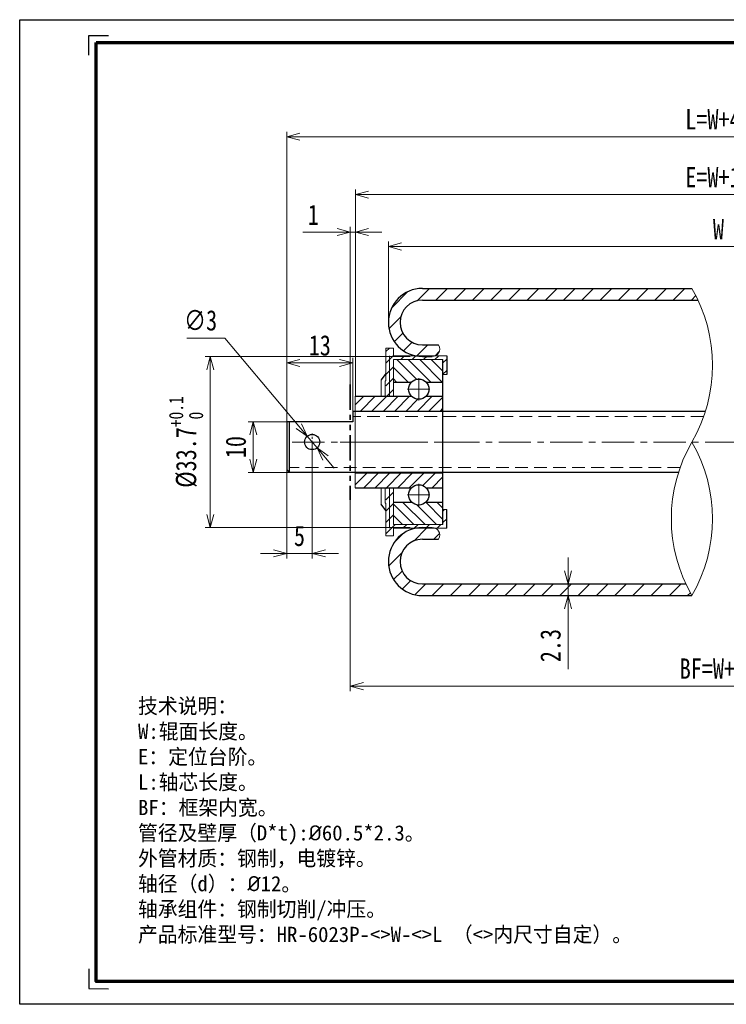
# Model space of a CAD drawing. Header units: millimetres. Extents: x 6151 to 6423, y -909 to -715.
# Tile 1 of 2: x 6151 to 6290, y -909 to -715. Entities that reach past the tile are written whole.
import ezdxf

# ---------------------------------------------------------------- set-up
doc = ezdxf.new("R2010")
doc.units = ezdxf.units.MM
for name, pattern in [('CENTER', [50.8, 31.75, -6.35, 6.35, -6.35]), ('DASHED', [0.75, 0.5, -0.25]), ('PHANTOM', [2.5, 1.25, -0.25, 0.25, -0.25, 0.25, -0.25])]:
    doc.linetypes.add(name, pattern=pattern)
for name, color, linetype, lineweight in [('3中心线层', 1, 'CENTER', 5), ('4虚线层', 6, 'DASHED', 5), ('5剖面线层', 2, 'Continuous', 5), ('6文字层', 31, 'Continuous', 35), ('7标注层', 4, 'Continuous', 5), ('9双点划线层', 6, 'PHANTOM', 35)]:
    doc.layers.add(name, color=color, linetype=linetype, lineweight=lineweight)
doc.layers.add('chicun', color=7, linetype='Continuous')
doc.styles.add('样式 1', font='txt', dxfattribs={"width": 0.8})
doc.dimstyles.new('副本 (2) 0_GBDIM', dxfattribs={"dimscale": 20, "dimtxt": 0.2, "dimasz": 0.13, "dimexe": 0.05, "dimexo": 0, "dimgap": 0.07, "dimtad": 1, "dimdec": 3, "dimdsep": 46, "dimtxsty": '样式 1', "dimblk": 'OPEN30', "dimcen": 2.5, "dimclrd": 177, "dimclre": 177, "dimclrt": 3, "dimadec": 4, "dimazin": 2, "dimtfac": 0.714286, "dimtdec": 3, "dimtmove": 0, "dimatfit": 3, "dimldrblk": 'OPEN30', "dimfxl": 0, "dimtolj": 1, "dimtzin": 0, "dimlwd": 9, "dimlwe": 9, "dimarcsym": 0})
doc.dimstyles.new('副本 (2) 0_GBDIM标准', dxfattribs={"dimscale": 20, "dimtxt": 0.2, "dimasz": 0.13, "dimexe": 0.05, "dimexo": 0, "dimgap": 0.07, "dimtad": 1, "dimtoh": 1, "dimdec": 3, "dimdsep": 46, "dimtxsty": '样式 1', "dimblk": 'OPEN30', "dimcen": 2.5, "dimclrd": 177, "dimclre": 177, "dimclrt": 3, "dimadec": 4, "dimazin": 2, "dimtfac": 0.714286, "dimtdec": 3, "dimtmove": 0, "dimatfit": 3, "dimldrblk": 'OPEN30', "dimfxl": 0, "dimtolj": 1, "dimtzin": 0, "dimlwd": 9, "dimlwe": 9, "dimarcsym": 0})
pattern_1 = [(45, (10274.5536, 23299.194), (-1.12253202, 1.12253202), [])]

# ---------------------------------------------------------------- blocks, each defined once
blk = doc.blocks.new('_OPEN30')
at = {"color": 0, "linetype": 'ByBlock'}
for p, q in [((-1, 0.268), (0, 0)), ((0, 0), (-1, -0.268)), ((0, 0), (-1, 0))]:
    blk.add_line(p, q, dxfattribs=at)
blk = doc.blocks.new('*D1405')
at = {"layer": '7标注层', "color": 177, "lineweight": 9}
for p, q in [((6216.02, -787), (6216.02, -755.99)), ((6217.02, -789.36), (6217.02, -755.99)), ((6213.42, -756.99), (6206.68, -756.99)), ((6217.02, -756.99), (6216.02, -756.99)), ((6219.62, -756.99), (6222.22, -756.99))]:
    blk.add_line(p, q, dxfattribs=at)
at = {"layer": 'Defpoints', "color": 0}
for p in [(6216.02, -756.99), (6216.02, -787), (6217.02, -789.36)]:
    blk.add_point(p, dxfattribs=at)
at = {"layer": '7标注层', "color": 177, "linetype": 'ByBlock', "lineweight": 9, "xscale": 2.6, "yscale": 2.6, "zscale": 2.6}
blk.add_blockref('_OPEN30', (6216.02, -756.99), dxfattribs=at)
at = {"layer": '7标注层', "color": 177, "linetype": 'ByBlock', "lineweight": 9, "xscale": 2.6, "yscale": 2.6, "zscale": 2.6, "rotation": 180}
blk.add_blockref('_OPEN30', (6217.02, -756.99), dxfattribs=at)
at = {"layer": '7标注层', "color": 3, "insert": (6208.75, -753.59), "char_height": 4, "attachment_point": 5, "style": '样式 1', "bg_fill": 3, "box_fill_scale": 1.1, "bg_fill_color": 256, "bg_fill_true_color": 13158600, "bg_fill_transparency": 0}
blk.add_mtext('\\A1;1', dxfattribs=at)
blk = doc.blocks.new('*D1406')
at = {"layer": '7标注层', "color": 177, "lineweight": 9}
for p, q in [((6216.02, -809.72), (6216.02, -847.45)), ((6361.02, -809.72), (6361.02, -847.45)), ((6218.62, -846.45), (6358.42, -846.45))]:
    blk.add_line(p, q, dxfattribs=at)
at = {"layer": 'Defpoints', "color": 0}
for p in [(6216.02, -809.72), (6361.02, -809.72), (6361.02, -846.45)]:
    blk.add_point(p, dxfattribs=at)
at = {"layer": '7标注层', "color": 177, "linetype": 'ByBlock', "lineweight": 9, "xscale": 2.6, "yscale": 2.6, "zscale": 2.6, "rotation": 180}
blk.add_blockref('_OPEN30', (6216.02, -846.45), dxfattribs=at)
at = {"layer": '7标注层', "color": 177, "linetype": 'ByBlock', "lineweight": 9, "xscale": 2.6, "yscale": 2.6, "zscale": 2.6}
blk.add_blockref('_OPEN30', (6361.02, -846.45), dxfattribs=at)
at = {"layer": '7标注层', "color": 3, "insert": (6288.52, -843.03), "char_height": 4, "attachment_point": 5, "style": '样式 1', "bg_fill": 3, "box_fill_scale": 1.1, "bg_fill_color": 256, "bg_fill_true_color": 13158600, "bg_fill_transparency": 0}
blk.add_mtext('\\A1;BF=W+15', dxfattribs=at)
blk = doc.blocks.new('HL')
for p, q in [((2042.8, -3524.5), (2042.8, -3477.7)), ((2042.8, -3477.7), (2089.7, -3477.7)), ((2042.8, -5699.4), (2042.8, -5746.2)), ((2042.8, -5746.2), (2089.7, -5746.3))]:
    blk.add_line(p, q)
blk.add_lwpolyline([(1878.2, -3440.4), (5161, -3440.4), (5161, -5783.5), (1878.2, -5783.5)], close=True)
at = {"lineweight": 70}
blk.add_lwpolyline([(2060, -3494.9), (5106.6, -3494.9), (5106.6, -5729.1), (2060, -5729.1)], close=True, dxfattribs=at)
blk = doc.blocks.new('图框')
at = {"xscale": 0.1181349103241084, "yscale": 0.1181349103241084, "zscale": 0.1181349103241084}
blk.add_blockref('HL', (2791.34, -442.32), dxfattribs=at)
for tag, p, height in [('表面处理', (3259.08, -1086.97), 2), ('材料', (3315.13, -1091.39), 3.5), ('名称', (3345.85, -1102.73), 4), ('所属装配图', (3322.63, -1101.35), 1.8), ('设计', (3258.51, -1105.48), 2), ('数量', (3317.91, -1112.18), 3), ('重量', (3326.75, -1111.84), 2), ('图号', (3346.16, -1114.67), 4), ('比列', (3337.29, -1117.5), 1.8), ('日期', (3282.35, -1117.89), 1.8)]:
    blk.add_attdef(tag, p, '', height=height)
blk = doc.blocks.new('*D1407')
at = {"layer": '7标注层', "color": 177, "lineweight": 9}
for p, q in [((6183.84, -777.88), (6191.31, -777.88)), ((6205.88, -795.22), (6191.31, -777.88)), ((6209.48, -799.51), (6207.55, -797.21)), ((6211.15, -801.5), (6212.83, -803.49))]:
    blk.add_line(p, q, dxfattribs=at)
at = {"layer": 'Defpoints', "color": 0}
for p in [(6207.55, -797.21), (6209.48, -799.51)]:
    blk.add_point(p, dxfattribs=at)
at = {"layer": '7标注层', "color": 177, "linetype": 'ByBlock', "lineweight": 9, "xscale": 2.6, "yscale": 2.6, "zscale": 2.6}
for p, rotation in [((6207.55, -797.21), 310.0335656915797), ((6209.48, -799.51), 130.0335656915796)]:
    blk.add_blockref('_OPEN30', p, dxfattribs=dict(at, rotation=rotation))
at = {"layer": '7标注层', "color": 3, "insert": (6186.54, -774.42), "char_height": 4, "attachment_point": 5, "style": '样式 1', "bg_fill": 3, "box_fill_scale": 1.1, "bg_fill_color": 256, "bg_fill_true_color": 13158600, "bg_fill_transparency": 0}
blk.add_mtext('\\A1;∅3', dxfattribs=at)
blk = doc.blocks.new('*D1408')
at = {"layer": '7标注层', "color": 177, "lineweight": 9}
for p, q in [((6203.52, -794.36), (6195.93, -794.36)), ((6196.93, -796.96), (6196.93, -801.76)), ((6204.02, -804.36), (6195.93, -804.36))]:
    blk.add_line(p, q, dxfattribs=at)
at = {"layer": 'Defpoints', "color": 0}
for p in [(6203.52, -794.36), (6196.93, -804.36), (6204.02, -804.36)]:
    blk.add_point(p, dxfattribs=at)
at = {"layer": '7标注层', "color": 177, "linetype": 'ByBlock', "lineweight": 9, "xscale": 2.6, "yscale": 2.6, "zscale": 2.6}
for p, rotation in [((6196.93, -794.36), 90), ((6196.93, -804.36), 270)]:
    blk.add_blockref('_OPEN30', p, dxfattribs=dict(at, rotation=rotation))
at = {"layer": '7标注层', "color": 3, "insert": (6193.5, -799.36), "char_height": 4, "attachment_point": 5, "rotation": 90, "style": '样式 1', "bg_fill": 3, "box_fill_scale": 1.1, "bg_fill_color": 256, "bg_fill_true_color": 13158600, "bg_fill_transparency": 0}
blk.add_mtext('\\A1;10', dxfattribs=at)
blk = doc.blocks.new('*D1410')
at = {"layer": '7标注层', "color": 177, "lineweight": 9}
for p, q in [((6227.79, -781.51), (6187.45, -781.51)), ((6188.45, -784.11), (6188.45, -812.61)), ((6227.79, -815.21), (6187.45, -815.21))]:
    blk.add_line(p, q, dxfattribs=at)
at = {"layer": 'Defpoints', "color": 0}
for p in [(6227.79, -781.51), (6188.45, -815.21), (6227.79, -815.21)]:
    blk.add_point(p, dxfattribs=at)
at = {"layer": '7标注层', "color": 177, "linetype": 'ByBlock', "lineweight": 9, "xscale": 2.6, "yscale": 2.6, "zscale": 2.6}
for p, rotation in [((6188.45, -781.51), 90), ((6188.45, -815.21), 270)]:
    blk.add_blockref('_OPEN30', p, dxfattribs=dict(at, rotation=rotation))
at = {"layer": '7标注层', "color": 3, "insert": (6183.68, -798.36), "char_height": 4, "attachment_point": 5, "rotation": 90, "style": '样式 1', "bg_fill": 3, "box_fill_scale": 1.1, "bg_fill_color": 256, "bg_fill_true_color": 13158600, "bg_fill_transparency": 0}
blk.add_mtext('\\A1;%%c33.7{}{{\\H0.7x;{\\S+0.1^  0;}}{}}', dxfattribs=at)
blk = doc.blocks.new('*D1411')
at = {"layer": '7标注层', "color": 177, "lineweight": 9}
for p, q in [((6208.52, -798.36), (6208.52, -821.3)), ((6203.52, -803.86), (6203.52, -821.3)), ((6200.92, -820.3), (6198.32, -820.3)), ((6203.52, -820.3), (6208.52, -820.3)), ((6211.12, -820.3), (6213.72, -820.3))]:
    blk.add_line(p, q, dxfattribs=at)
at = {"layer": 'Defpoints', "color": 0}
for p in [(6208.52, -798.36), (6203.52, -803.86), (6208.52, -820.3)]:
    blk.add_point(p, dxfattribs=at)
at = {"layer": '7标注层', "color": 177, "linetype": 'ByBlock', "lineweight": 9, "xscale": 2.6, "yscale": 2.6, "zscale": 2.6}
blk.add_blockref('_OPEN30', (6203.52, -820.3), dxfattribs=at)
at = {"layer": '7标注层', "color": 177, "linetype": 'ByBlock', "lineweight": 9, "xscale": 2.6, "yscale": 2.6, "zscale": 2.6, "rotation": 180}
blk.add_blockref('_OPEN30', (6208.52, -820.3), dxfattribs=at)
at = {"layer": '7标注层', "color": 3, "insert": (6206.02, -816.88), "char_height": 4, "attachment_point": 5, "style": '样式 1', "bg_fill": 3, "box_fill_scale": 1.1, "bg_fill_color": 256, "bg_fill_true_color": 13158600, "bg_fill_transparency": 0}
blk.add_mtext('\\A1;5', dxfattribs=at)
blk = doc.blocks.new('*D1412')
at = {"layer": '7标注层', "color": 177, "lineweight": 9}
for p, q in [((6203.52, -794.36), (6203.52, -781.77)), ((6213.92, -782.77), (6206.12, -782.77)), ((6216.52, -792.36), (6216.52, -781.77))]:
    blk.add_line(p, q, dxfattribs=at)
at = {"layer": 'Defpoints', "color": 0}
for p in [(6203.52, -782.77), (6216.52, -792.36), (6203.52, -794.36)]:
    blk.add_point(p, dxfattribs=at)
at = {"layer": '7标注层', "color": 177, "linetype": 'ByBlock', "lineweight": 9, "xscale": 2.6, "yscale": 2.6, "zscale": 2.6, "rotation": 180}
blk.add_blockref('_OPEN30', (6203.52, -782.77), dxfattribs=at)
at = {"layer": '7标注层', "color": 177, "linetype": 'ByBlock', "lineweight": 9, "xscale": 2.6, "yscale": 2.6, "zscale": 2.6}
blk.add_blockref('_OPEN30', (6216.52, -782.77), dxfattribs=at)
at = {"layer": '7标注层', "color": 3, "insert": (6210.02, -779.34), "char_height": 4, "attachment_point": 5, "style": '样式 1', "bg_fill": 3, "box_fill_scale": 1.1, "bg_fill_color": 256, "bg_fill_true_color": 13158600, "bg_fill_transparency": 0}
blk.add_mtext('\\A1;13', dxfattribs=at)
blk = doc.blocks.new('*D1413')
at = {"layer": '7标注层', "color": 177, "lineweight": 9}
for p, q in [((6258.9, -823.71), (6258.9, -821.11)), ((6256.16, -826.31), (6259.9, -826.31)), ((6258.9, -826.31), (6258.9, -828.61)), ((6256.76, -828.61), (6259.9, -828.61)), ((6258.9, -831.21), (6258.9, -843.1))]:
    blk.add_line(p, q, dxfattribs=at)
at = {"layer": 'Defpoints', "color": 0}
for p in [(6256.16, -826.31), (6256.76, -828.61), (6258.9, -828.61)]:
    blk.add_point(p, dxfattribs=at)
at = {"layer": '7标注层', "color": 177, "linetype": 'ByBlock', "lineweight": 9, "xscale": 2.6, "yscale": 2.6, "zscale": 2.6}
for p, rotation in [((6258.9, -826.31), 270), ((6258.9, -828.61), 90)]:
    blk.add_blockref('_OPEN30', p, dxfattribs=dict(at, rotation=rotation))
at = {"layer": '7标注层', "color": 3, "insert": (6255.47, -838.46), "char_height": 4, "attachment_point": 5, "rotation": 90, "style": '样式 1', "bg_fill": 3, "box_fill_scale": 1.1, "bg_fill_color": 256, "bg_fill_true_color": 13158600, "bg_fill_transparency": 0}
blk.add_mtext('\\A1;2.3', dxfattribs=at)
blk = doc.blocks.new('*D1415')
at = {"layer": '7标注层', "color": 177, "lineweight": 9}
for p, q in [((6203.52, -794.36), (6203.52, -737.23)), ((6206.12, -738.23), (6370.92, -738.23)), ((6373.52, -792.86), (6373.52, -737.23))]:
    blk.add_line(p, q, dxfattribs=at)
at = {"layer": 'Defpoints', "color": 0}
for p in [(6373.52, -738.23), (6373.52, -792.86), (6203.52, -794.36)]:
    blk.add_point(p, dxfattribs=at)
at = {"layer": '7标注层', "color": 177, "linetype": 'ByBlock', "lineweight": 9, "xscale": 2.6, "yscale": 2.6, "zscale": 2.6, "rotation": 180}
blk.add_blockref('_OPEN30', (6203.52, -738.23), dxfattribs=at)
at = {"layer": '7标注层', "color": 177, "linetype": 'ByBlock', "lineweight": 9, "xscale": 2.6, "yscale": 2.6, "zscale": 2.6}
blk.add_blockref('_OPEN30', (6373.52, -738.23), dxfattribs=at)
at = {"layer": '7标注层', "color": 3, "insert": (6288.52, -734.81), "char_height": 4, "attachment_point": 5, "style": '样式 1', "bg_fill": 3, "box_fill_scale": 1.1, "bg_fill_color": 256, "bg_fill_true_color": 13158600, "bg_fill_transparency": 0}
blk.add_mtext('\\A1;\\A1;L=W+40', dxfattribs=at)
blk = doc.blocks.new('*D1416')
at = {"layer": '7标注层', "color": 177, "lineweight": 9}
for p, q in [((6217.02, -789.36), (6217.02, -748.63)), ((6360.02, -790.86), (6360.02, -748.63)), ((6219.62, -749.63), (6357.42, -749.63))]:
    blk.add_line(p, q, dxfattribs=at)
at = {"layer": 'Defpoints', "color": 0}
for p in [(6360.02, -749.63), (6217.02, -789.36), (6360.02, -790.86)]:
    blk.add_point(p, dxfattribs=at)
at = {"layer": '7标注层', "color": 177, "linetype": 'ByBlock', "lineweight": 9, "xscale": 2.6, "yscale": 2.6, "zscale": 2.6, "rotation": 180}
blk.add_blockref('_OPEN30', (6217.02, -749.63), dxfattribs=at)
at = {"layer": '7标注层', "color": 177, "linetype": 'ByBlock', "lineweight": 9, "xscale": 2.6, "yscale": 2.6, "zscale": 2.6}
blk.add_blockref('_OPEN30', (6360.02, -749.63), dxfattribs=at)
at = {"layer": '7标注层', "color": 3, "insert": (6288.52, -746.21), "char_height": 4, "attachment_point": 5, "style": '样式 1', "bg_fill": 3, "box_fill_scale": 1.1, "bg_fill_color": 256, "bg_fill_true_color": 13158600, "bg_fill_transparency": 0}
blk.add_mtext('\\A1;\\A1;E=W+13', dxfattribs=at)
blk = doc.blocks.new('*D1417')
at = {"layer": '7标注层', "color": 177, "lineweight": 9}
for p, q in [((6223.52, -775.64), (6223.52, -758.84)), ((6350.92, -759.84), (6226.12, -759.84)), ((6353.52, -773.76), (6353.52, -758.84))]:
    blk.add_line(p, q, dxfattribs=at)
at = {"layer": 'Defpoints', "color": 0}
for p in [(6223.52, -759.84), (6353.52, -773.76), (6223.52, -775.64)]:
    blk.add_point(p, dxfattribs=at)
at = {"layer": '7标注层', "color": 177, "linetype": 'ByBlock', "lineweight": 9, "xscale": 2.6, "yscale": 2.6, "zscale": 2.6, "rotation": 180}
blk.add_blockref('_OPEN30', (6223.52, -759.84), dxfattribs=at)
at = {"layer": '7标注层', "color": 177, "linetype": 'ByBlock', "lineweight": 9, "xscale": 2.6, "yscale": 2.6, "zscale": 2.6}
blk.add_blockref('_OPEN30', (6353.52, -759.84), dxfattribs=at)
at = {"layer": '7标注层', "color": 3, "insert": (6288.52, -756.44), "char_height": 4, "attachment_point": 5, "style": '样式 1', "bg_fill": 3, "box_fill_scale": 1.1, "bg_fill_color": 256, "bg_fill_true_color": 13158600, "bg_fill_transparency": 0}
blk.add_mtext('\\A1;\\A1;W', dxfattribs=at)
blk = doc.blocks.new('A$C6ADA02FE')
at = {"ltscale": 10}
h = blk.add_hatch(dxfattribs=at)
h.set_pattern_fill('ANSI31', color=256, scale=0.5, style=0)
h.set_pattern_definition(pattern_1)
h.paths.add_polyline_path([(20.25, 34.75), (20.25, 31.8), (21, 31.8), (21, 35.5), (10.5, 35.5), (10.5, 37), (9, 37), (9, 27.5), (10.5, 27.5), (10.5, 34.75)])
h.paths.add_polyline_path([(10.5, 2.25), (10.5, 9.5), (9, 9.5), (9, 0), (10.5, 0), (10.5, 1.5), (21, 1.5), (21, 5.2), (20.25, 5.2), (20.25, 2.25)])
h = blk.add_hatch(dxfattribs=at)
h.set_pattern_fill('ANSI31', color=256, scale=0.5, angle=90, style=0)
h.set_pattern_definition([(135, (10274.5536, 23299.194), (-1.12253202, -1.12253202), [])])
h.paths.add_polyline_path([(16.92, 30.32), (20.25, 30.32), (20.25, 34.75), (10.5, 34.75), (10.5, 30.32), (14.08, 30.32, -0.416375)])
h.paths.add_polyline_path([(10.5, 6.68), (10.5, 2.25), (20, 2.25), (20.25, 2.25), (20.25, 6.68), (16.92, 6.68, -0.416375), (14.08, 6.68)])
h = blk.add_hatch(dxfattribs=at)
h.set_pattern_fill('ANSI31', color=256, scale=0.5, style=0)
h.set_pattern_definition(pattern_1)
h.paths.add_polyline_path([(3, 27.5), (3, 24.6), (20.25, 24.6), (20.25, 27.5), (16.92, 27.5, -0.416375), (14.08, 27.5)])
h.paths.add_polyline_path([(3, 12.4), (3, 9.5), (14.08, 9.5, -0.416375), (16.92, 9.5), (20.25, 9.5), (20.25, 12.4)])
at = {"linetype": 'ByBlock', "lineweight": 15}
for p, q in [((9, 37), (9, 30.63)), ((9.75, 35.5), (9.75, 27.5)), ((21, 35.5), (10.5, 35.5)), ((20.25, 34.75), (10.5, 34.75)), ((20, 34.75), (10.5, 34.75)), ((10.5, 34.75), (10.5, 27.5)), ((21, 31.8), (20.25, 31.8)), ((8.1, 30.75), (8.1, 27.5)), ((8.9, 30.49), (8.9, 27.5)), ((3, 27.5), (3, 18.5)), ((3, 9.5), (3, 18.5)), ((8.1, 6.25), (8.1, 9.5)), ((8.9, 6.51), (8.9, 9.5)), ((9.75, 1.5), (9.75, 9.5)), ((10.5, 2.25), (10.5, 9.5)), ((9, 0), (9, 6.37)), ((21, 5.2), (20.25, 5.2)), ((20.25, 2.25), (10.5, 2.25)), ((20, 2.25), (10.5, 2.25)), ((21, 1.5), (10.5, 1.5))]:
    blk.add_line(p, q, dxfattribs=at)
at = {"ltscale": 10}
for p, q in [((21, 35.5), (21, 31.8)), ((20.25, 2.25), (20.25, 34.75)), ((9, 32), (8.1, 30.75)), ((9, 30.63), (8.9, 30.49)), ((10.5, 30.32), (14.08, 30.32)), ((16.92, 30.32), (20.25, 30.32)), ((3, 27.5), (14.08, 27.5)), ((16.92, 27.5), (20.25, 27.5)), ((3, 24.6), (20.25, 24.6)), ((3, 12.4), (20.25, 12.4)), ((3, 9.5), (14.08, 9.5)), ((16.92, 9.5), (20.25, 9.5)), ((9, 5), (8.1, 6.25)), ((9, 6.37), (8.9, 6.51)), ((10.5, 6.68), (14.08, 6.68)), ((16.92, 6.68), (20.25, 6.68)), ((21, 1.5), (21, 5.2))]:
    blk.add_line(p, q, dxfattribs=at)
for centre in [(15.5, 28.91), (15.5, 8.09)]:
    blk.add_circle(centre, 2, dxfattribs=at)
at = {"layer": '3中心线层', "color": 1, "linetype": 'CENTER', "ltscale": 0.2032}
for p, q in [((15.5, 26.71), (15.5, 31.11)), ((13.3, 28.91), (17.7, 28.91)), ((15.5, 10.29), (15.5, 5.89)), ((13.3, 8.09), (17.7, 8.09))]:
    blk.add_line(p, q, dxfattribs=at)
at = {"layer": '3中心线层', "ltscale": 0.5}
blk.add_line((0, 18.5), (23.25, 18.5), dxfattribs=at)
at = {"layer": 'chicun', "linetype": 'ByBlock', "lineweight": 15}
for p, q in [((10.5, 37), (9, 37)), ((10.5, 37), (10.5, 35.5)), ((10.5, 0), (9, 0)), ((10.5, 0), (10.5, 1.5))]:
    blk.add_line(p, q, dxfattribs=at)

msp = doc.modelspace()

# ---------------------------------------------------------------- hatches: boundary and pattern name
at = {"layer": '5剖面线层'}
h = msp.add_hatch(dxfattribs=at)
h.set_pattern_fill('ANSI31', color=256, scale=0.8, style=0)
h.set_pattern_definition([(45, (-51.9735, 35.5358), (-1.7960512, 1.7960512), [])])
h.paths.add_polyline_path([(6232.7977, -781.3604, 0.41647891), (6233.4887, -779.3461), (6233.4217, -779.2104), (6230.2177, -779.2104, -1), (6230.2177, -770.4104), (6284.4937, -770.4104, 0.02144775), (6283.2942, -768.1104), (6230.2177, -768.1104, 0.89924303), (6228.8078, -781.3604)])
h.paths.add_polyline_path([(6228.8078, -815.3604, 0.89924303), (6230.2177, -828.6104), (6283.2942, -828.6104, -0.02144775), (6282.0947, -826.3104), (6230.2177, -826.3104, -1), (6230.2177, -817.5104), (6233.4217, -817.5104), (6233.4887, -817.3746, 0.41647891), (6232.7977, -815.3604)])

# ---------------------------------------------------------------- linework, layer by layer
for p, q in [((6285.9371, -792.3625), (6216.5177, -792.3625)), ((6216.5177, -792.3625), (6216.5177, -794.3625)), ((6216.5177, -794.3625), (6203.5177, -794.3625)), ((6203.5177, -794.3625), (6203.5177, -803.8625)), ((6204.0177, -794.3625), (6204.0177, -804.3625)), ((6203.5177, -803.8625), (6204.0177, -804.3625)), ((6280.6499, -804.3625), (6204.0177, -804.3625))]:
    msp.add_line(p, q)
msp.add_circle((6208.5177, -798.3625), 1.5)
at = {"layer": '3中心线层', "color": 1, "linetype": 'CENTER', "ltscale": 0.06}
for p, q in [((6208.5177, -800.0125), (6208.5177, -796.7125)), ((6206.8677, -798.3625), (6210.1677, -798.3625))]:
    msp.add_line(p, q, dxfattribs=at)
at = {"layer": '3中心线层', "ltscale": 0.2}
msp.add_line((6373.5177, -798.3625), (6203.5177, -798.3625), dxfattribs=at)
at = {"layer": '4虚线层', "ltscale": 5}
for p, q in [((6285.6014, -793.3625), (6216.5177, -793.3625)), ((6280.9855, -803.3625), (6204.0177, -803.3625))]:
    msp.add_line(p, q, dxfattribs=at)

# ---------------------------------------------------------------- block references
at = {"ltscale": 10}
msp.add_blockref('A$C6ADA02FE', (6214.0177, -816.8604), dxfattribs=at)

# ---------------------------------------------------------------- next in the draw order: dimensions: what is measured, and where the dimension line sits
at = {"layer": '7标注层'}
dim = msp.add_linear_dim(base=(6223.5177, -759.844), p1=(6353.5177, -773.7605), p2=(6223.5177, -775.638), text='\\A1;W', dimstyle='副本 (2) 0_GBDIM', override={"dimtxsty": '样式 1'}, dxfattribs=at)
dim.commit()
dim.dimension.update_dxf_attribs({"geometry": '*D1417', "text_midpoint": (6288.5177, -756.444)})
dim = msp.add_linear_dim(base=(6208.5177, -820.3026), p1=(6203.5177, -803.8625), p2=(6208.5177, -798.3625), dimstyle='副本 (2) 0_GBDIM', dxfattribs=at)
dim.commit()
dim.dimension.update_dxf_attribs({"geometry": '*D1411', "text_midpoint": (6206.0177, -816.8798)})
dim = msp.add_linear_dim(base=(6258.9034, -828.6104), p1=(6256.1562, -826.3104), p2=(6256.7559, -828.6104), angle=90, dimstyle='副本 (2) 0_GBDIM', dxfattribs=at)
dim.commit()
dim.dimension.update_dxf_attribs({"geometry": '*D1413', "text_midpoint": (6255.4691, -838.4561)})

# ---------------------------------------------------------------- next in the draw order: dimensions: what is measured, and where the dimension line sits
dim = msp.add_linear_dim(base=(6360.0177, -749.6346), p1=(6217.0177, -789.3604), p2=(6360.0177, -790.8625), text='\\A1;E=W+13', dimstyle='副本 (2) 0_GBDIM', override={"dimtxsty": '样式 1'}, dxfattribs=at)
dim.commit()
dim.dimension.update_dxf_attribs({"geometry": '*D1416', "text_midpoint": (6288.5177, -746.2118)})

# ---------------------------------------------------------------- next in the draw order: dimensions: what is measured, and where the dimension line sits
dim = msp.add_linear_dim(base=(6373.5177, -738.2288), p1=(6203.5177, -794.3625), p2=(6373.5177, -792.8625), text='\\A1;L=W+40', dimstyle='副本 (2) 0_GBDIM', override={"dimtxsty": '样式 1'}, dxfattribs=at)
dim.commit()
dim.dimension.update_dxf_attribs({"geometry": '*D1415', "text_midpoint": (6288.5177, -734.806)})

# ---------------------------------------------------------------- next in the draw order: linework, layer by layer
at = {"ltscale": 10}
for p, q in [((6230.2177, -768.1104), (6283.2942, -768.1104)), ((6230.2177, -770.4104), (6284.4937, -770.4104)), ((6230.2177, -779.2104), (6233.4217, -779.2104)), ((6230.2177, -781.5104), (6232.1438, -781.5104))]:
    msp.add_line(p, q, dxfattribs=at)
msp.add_arc((6230.2177, -774.8104), 4.4, 90, 270, dxfattribs=at)
at = {"layer": '5剖面线层'}
msp.add_arc((6257.0969, -783.2354), 30.25, 330, 30, dxfattribs=at)
at = {"layer": 'chicun', "linetype": 'ByBlock', "lineweight": 15}
msp.add_line((6233.4887, -779.3461), (6233.4217, -779.2104), dxfattribs=at)
msp.add_arc((6232.1438, -780.0104), 1.5, 270, 26.285017, dxfattribs=at)

# ---------------------------------------------------------------- next in the draw order: dimensions: what is measured, and where the dimension line sits
at = {"layer": '7标注层'}
dim = msp.add_linear_dim(base=(6203.5177, -782.7655), p1=(6216.5177, -792.3625), p2=(6203.5177, -794.3625), dimstyle='副本 (2) 0_GBDIM', dxfattribs=at)
dim.commit()
dim.dimension.update_dxf_attribs({"geometry": '*D1412', "text_midpoint": (6210.0177, -779.3427)})

# ---------------------------------------------------------------- next in the draw order: dimensions: what is measured, and where the dimension line sits
dim = msp.add_linear_dim(base=(6188.4481, -815.2104), p1=(6227.7927, -781.5104), p2=(6227.7927, -815.2104), angle=90, text='%%c<>{}{{\\H0.7x;{\\S+0.1^  0;}}{}}', dimstyle='副本 (2) 0_GBDIM', dxfattribs=at)
dim.commit()
dim.dimension.update_dxf_attribs({"geometry": '*D1410', "text_midpoint": (6183.6849, -798.3604)})

# ---------------------------------------------------------------- next in the draw order: linework, layer by layer
at = {"ltscale": 10}
msp.add_arc((6230.2177, -774.8104), 6.7, 90, 270, dxfattribs=at)
at = {"layer": '9双点划线层', "ltscale": 4}
msp.add_line((6216.0177, -787.0038), (6216.0177, -809.7213), dxfattribs=at)

# ---------------------------------------------------------------- next in the draw order: dimensions: what is measured, and where the dimension line sits
at = {"layer": '7标注层'}
dim = msp.add_linear_dim(base=(6196.9277, -804.3625), p1=(6203.5177, -794.3625), p2=(6204.0177, -804.3625), angle=90, dimstyle='副本 (2) 0_GBDIM', dxfattribs=at)
dim.commit()
dim.dimension.update_dxf_attribs({"geometry": '*D1408', "text_midpoint": (6193.5048, -799.3625)})

# ---------------------------------------------------------------- next in the draw order: dimensions: what is measured, and where the dimension line sits
dim = msp.add_diameter_dim_2p(p1=(6209.4825, -799.511), p2=(6207.5528, -797.214), dimstyle='副本 (2) 0_GBDIM标准', override={"dimtxsty": '样式 1', "dimldrblk": 'OPEN30'}, dxfattribs=at)
dim.commit()
dim.dimension.update_dxf_attribs({"geometry": '*D1407', "text_midpoint": (6186.5351, -777.8797), "dimtype": 163})

# ---------------------------------------------------------------- next in the draw order: block references
at = {"xscale": 0.7007179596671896, "yscale": 0.7007179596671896, "zscale": 0.7007179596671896}
msp.add_blockref('图框', (4039.5139, -120.4283), dxfattribs=at)

# ---------------------------------------------------------------- next in the draw order: dimensions: what is measured, and where the dimension line sits
at = {"layer": '7标注层'}
dim = msp.add_linear_dim(base=(6216.0177, -756.9932), p1=(6217.0177, -789.3604), p2=(6216.0177, -787.0038), dimstyle='副本 (2) 0_GBDIM', dxfattribs=at)
dim.commit()
dim.dimension.update_dxf_attribs({"geometry": '*D1405', "text_midpoint": (6208.7502, -753.5932)})
dim = msp.add_linear_dim(base=(6361.0177, -846.4495), p1=(6216.0177, -809.7213), p2=(6361.0177, -809.7213), text='BF=W+15', dimstyle='副本 (2) 0_GBDIM', dxfattribs=at)
dim.commit()
dim.dimension.update_dxf_attribs({"geometry": '*D1406', "text_midpoint": (6288.5177, -843.0266)})

# ---------------------------------------------------------------- next in the draw order: linework, layer by layer
at = {"ltscale": 10}
for p, q in [((6230.2177, -815.2104), (6232.1438, -815.2104)), ((6230.2177, -817.5104), (6233.4217, -817.5104)), ((6230.2177, -826.3104), (6282.0947, -826.3104)), ((6230.2177, -828.6104), (6283.2942, -828.6104))]:
    msp.add_line(p, q, dxfattribs=at)
for radius in [6.7, 4.4]:
    msp.add_arc((6230.2177, -821.9104), radius, 90, 270, dxfattribs=at)
at = {"layer": '5剖面线层'}
for centre, start, end in [((6309.4915, -813.4854), 150, 210), ((6257.0969, -813.4854), 330, 30)]:
    msp.add_arc(centre, 30.25, start, end, dxfattribs=at)
at = {"layer": 'chicun', "linetype": 'ByBlock', "lineweight": 15}
msp.add_line((6233.4887, -817.3746), (6233.4217, -817.5104), dxfattribs=at)
msp.add_arc((6232.1438, -816.7104), 1.5, 333.714983, 90, dxfattribs=at)

# ---------------------------------------------------------------- next in the draw order: texts
at = {"layer": '6文字层', "insert": (6174.2257, -848.8492), "char_height": 3, "width": 143.238582, "attachment_point": 1}
msp.add_mtext('技术说明：\\PW:辊面长度。\\PE：定位台阶。\\PL:轴芯长度。\\PBF：框架内宽。\\P管径及壁厚（D*t):{\\FISOCPEUR|c0;%%C}60.5*2.3。\\P外管材质：钢制，电镀锌。\\P轴径（d）：{\\FISOCPEUR|c0;%%C}12。\\P轴承组件：钢制切削/冲压。\\P产品标准型号：HR-6023P-<>W-<>L （<>内尺寸自定）。', dxfattribs=at)

doc.saveas('drawing.dxf')
